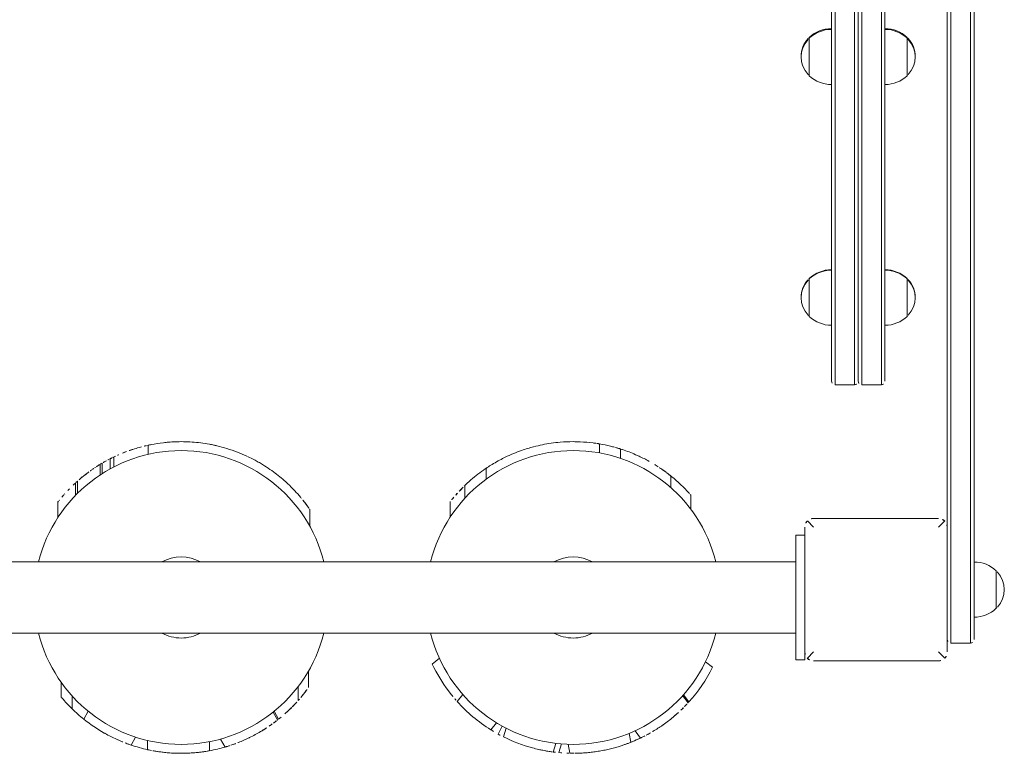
# Model space of a CAD drawing. Header units: metres. Extents: x 5484066 to 5586315, y 5680530 to 5718493.
# Tile 101 of 110: x 5516297.145 to 5516297.698, y 5683362.087 to 5683362.499. Entities that reach past the tile are written whole.
import ezdxf

# ---------------------------------------------------------------- set-up
doc = ezdxf.new("R2010")
doc.units = ezdxf.units.M
doc.layers.add('01-SIM Weglinie-PZT-PTW_06-10-2025$0$A-Plac-Zabaw', color=81, linetype='Continuous')
doc.layers.add('_xref', color=7, linetype='Continuous')

# ---------------------------------------------------------------- blocks, each defined once
blk = doc.blocks.new('01-SIM Weglinie-PZT-PTW_06-10-2025$0$A$C7b74bb24')
at = {"color": 0, "linetype": 'Continuous', "lineweight": 0}
for p, q in [((295211.161, -1570.693), (295211.161, -1639.693)), ((295215.161, -1570.693), (295215.161, -1639.693)), ((295217.636, -1598.273), (295218.502, -1598.273)), ((295217.641, -1598.276), (295218.506, -1598.276)), ((295207.585, -1598.461), (295208.408, -1598.461)), ((295207.586, -1598.46), (295208.409, -1598.46)), ((295206.908, -1599.083), (295207.63, -1599.083)), ((295218.887, -1599.265), (295219.587, -1599.265)), ((295219, -1599.376), (295219.687, -1599.376)), ((295206.325, -1599.742), (295206.772, -1599.985)), ((295220.041, -1600.652), (295220.633, -1600.652)), ((295220.12, -1600.772), (295220.706, -1600.772)), ((295220.379, -1601.21), (295220.946, -1601.21)), ((295220.496, -1601.428), (295221.054, -1601.428)), ((295204.874, -1602.394), (295205.32, -1602.637)), ((295204.617, -1603.317), (295205.13, -1603.317)), ((295221.198, -1603.342), (295221.711, -1603.342)), ((295204.557, -1606.797), (295205.066, -1606.797)), ((295204.764, -1607.666), (295205.213, -1607.415)), ((295206.282, -1610.612), (295206.724, -1610.365)), ((295206.326, -1610.668), (295206.769, -1610.42)), ((295207.383, -1611.775), (295208.173, -1611.775)), ((295208.102, -1612.343), (295209.026, -1612.343)), ((295217.171, -1612.414), (295218.119, -1612.414)), ((295209.423, -1619.292), (295209.752, -1619.691)), ((295217.659, -1620.288), (295218.521, -1620.288)), ((295207.318, -1620.691), (295207.71, -1621.011)), ((295218.73, -1621.118), (295219.447, -1621.118)), ((295205.735, -1622.576), (295206.126, -1622.894)), ((295219.81, -1622.321), (295220.421, -1622.321)), ((295205.334, -1623.292), (295205.819, -1623.442)), ((295205.49, -1622.995), (295205.937, -1623.22)), ((295204.448, -1626.403), (295204.937, -1626.554)), ((295204.483, -1626.083), (295204.968, -1626.233)), ((295204.413, -1627.016), (295204.916, -1626.922)), ((295221.277, -1628.683), (295221.785, -1628.683)), ((295220.974, -1629.854), (295221.5, -1629.854)), ((295205.031, -1630.44), (295205.533, -1630.347)), ((295205.27, -1630.986), (295205.678, -1630.679)), ((295219.324, -1632.688), (295219.979, -1632.688)), ((295207.242, -1633.648), (295207.649, -1633.342)), ((295207.295, -1633.696), (295207.702, -1633.39)), ((295218.119, -1633.798), (295218.912, -1633.798)), ((295209.24, -1635.026), (295209.542, -1634.618)), ((295209.661, -1640.193), (295209.661, -1639.693)), ((295210.261, -1639.693), (295209.661, -1639.693)), ((295210.261, -1639.693), (295216.061, -1639.693)), ((295216.661, -1639.693), (295216.061, -1639.693)), ((295216.661, -1640.193), (295216.661, -1639.693)), ((295209.661, -1640.193), (295210.102, -1640.193)), ((295209.749, -1640.34), (295210.102, -1640.693)), ((295217.102, -1640.193), (295210.102, -1640.193)), ((295217.102, -1640.693), (295217.456, -1640.34)), ((295209.602, -1640.693), (295209.602, -1647.693)), ((295217.602, -1647.693), (295217.602, -1640.693)), ((295231.046, -1640.443), (295228.946, -1640.443)), ((295231.065, -1640.443), (295231.046, -1640.443)), ((295244.562, -1640.443), (295242.462, -1640.443)), ((295244.609, -1640.443), (295244.562, -1640.443)), ((295225.104, -1641.893), (295225.104, -1641.893)), ((295225.104, -1641.893), (295252.771, -1641.893)), ((295225.104, -1641.893), (295225.104, -1641.893)), ((295225.104, -1641.893), (295252.771, -1641.893)), ((295225.104, -1641.893), (295225.104, -1642.993)), ((295225.304, -1641.693), (295225.304, -1641.693)), ((295252.773, -1641.693), (295225.304, -1641.693)), ((295252.771, -1642.993), (295225.104, -1642.993)), ((295225.104, -1642.993), (295225.104, -1642.993)), ((295252.771, -1642.993), (295225.104, -1642.993)), ((295225.104, -1642.993), (295225.104, -1642.993)), ((295225.304, -1643.193), (295225.302, -1643.193)), ((295225.304, -1643.193), (295252.773, -1643.193)), ((295225.102, -1643.393), (295281.102, -1643.393)), ((295225.102, -1643.393), (295281.102, -1643.393)), ((295225.102, -1644.493), (295225.102, -1643.393)), ((295281.102, -1644.493), (295225.102, -1644.493)), ((295281.102, -1644.493), (295225.102, -1644.493)), ((295225.302, -1644.693), (295280.902, -1644.693)), ((295228.946, -1645.943), (295230.965, -1645.943)), ((295230.965, -1645.943), (295231.046, -1645.943)), ((295231.046, -1645.943), (295231.065, -1645.943)), ((295242.462, -1645.943), (295244.482, -1645.943)), ((295244.482, -1645.943), (295244.562, -1645.943)), ((295244.562, -1645.943), (295244.609, -1645.943)), ((295210.102, -1647.693), (295209.749, -1648.047)), ((295217.102, -1647.693), (295217.456, -1648.047)), ((295210.102, -1648.193), (295217.102, -1648.193)), ((295213.602, -1648.393), (295210.602, -1648.393)), ((295210.602, -1648.393), (295210.602, -1649.493)), ((295213.602, -1648.393), (295210.602, -1648.393)), ((295213.602, -1648.393), (295232.78, -1648.393)), ((295213.602, -1648.393), (295232.78, -1648.393)), ((295232.78, -1648.193), (295217.102, -1648.193)), ((295234.751, -1648.193), (295232.78, -1648.193)), ((295232.78, -1648.393), (295234.627, -1648.393)), ((295232.78, -1648.393), (295234.627, -1648.393)), ((295271.577, -1648.393), (295234.627, -1648.393)), ((295271.577, -1648.393), (295234.627, -1648.393)), ((295234.751, -1648.193), (295271.454, -1648.193)), ((295210.602, -1649.493), (295213.602, -1649.493)), ((295210.602, -1649.493), (295213.602, -1649.493)), ((295213.602, -1649.693), (295210.802, -1649.693)), ((295232.78, -1649.493), (295213.602, -1649.493)), ((295232.78, -1649.493), (295213.602, -1649.493)), ((295213.602, -1649.693), (295232.78, -1649.693)), ((295234.627, -1649.493), (295232.78, -1649.493)), ((295234.627, -1649.493), (295232.78, -1649.493)), ((295232.78, -1649.693), (295234.751, -1649.693)), ((295234.627, -1649.493), (295271.577, -1649.493)), ((295234.627, -1649.493), (295271.577, -1649.493)), ((295271.454, -1649.693), (295234.751, -1649.693)), ((295213.602, -1650.943), (295212.552, -1650.943)), ((295214.652, -1650.943), (295213.602, -1650.943))]:
    blk.add_line(p, q, dxfattribs=at)
for centre, radius, start, end in [((295213.161, -1605.204), 8.25, 104.0297, 255.9703), ((295213.161, -1605.204), 8.25, 284.0297, 75.9703), ((295213.161, -1605.204), 8.75, 52.35, 52.3685), ((295213.161, -1605.204), 8.75, 130.1141, 135.6074), ((295213.161, -1605.204), 8.75, 42.747, 45.7587), ((295213.161, -1605.204), 8.75, 135.6074, 141.3722), ((295213.161, -1605.204), 8.75, 41.7654, 41.7739), ((295213.161, -1605.204), 8.75, 141.3722, 150.4335), ((295213.161, -1605.204), 8.75, 35.4096, 36.2724), ((295213.161, -1605.204), 8.75, 33.5014, 34.1463), ((295213.161, -1605.204), 8.75, 31.3495, 31.3924), ((295213.161, -1605.204), 8.75, 30.4286, 30.4903), ((295213.161, -1605.204), 8.75, 27.1611, 27.6608), ((295213.161, -1605.204), 8.75, 25.5624, 25.6602), ((295213.161, -1605.204), 8.75, 161.2694, 167.5488), ((295213.161, -1605.204), 8.75, 12.2839, 12.9474), ((295213.161, -1605.204), 2.275, 151.5365, 180), ((295213.161, -1605.204), 2.275, 331.5365, 28.4635), ((295213.161, -1605.204), 2.275, 180, 208.4635), ((295213.161, -1605.204), 8.75, 190.4903, 196.3394), ((295213.161, -1605.204), 8.75, 218.0042, 218.1745), ((295213.161, -1605.204), 8.75, 218.1745, 218.6409), ((295213.161, -1627.204), 8.25, 104.0297, 255.9703), ((295213.161, -1627.204), 8.75, 115.2878, 126.8323), ((295213.161, -1627.204), 8.25, 284.0297, 75.9703), ((295213.161, -1627.204), 8.75, 131.8972, 148.067), ((295213.161, -1627.204), 8.75, 148.067, 151.248), ((295213.161, -1627.204), 8.75, 153.4396, 164.8812), ((295213.161, -1627.204), 8.75, 151.248, 153.4396), ((295213.161, -1627.204), 8.75, 174.7466, 177.6921), ((295213.161, -1627.204), 8.75, 172.6368, 174.7466), ((295213.161, -1627.204), 2.275, 151.5365, 180), ((295213.161, -1627.204), 2.275, 331.5365, 28.4635), ((295213.161, -1627.204), 2.275, 180, 208.4635), ((295213.161, -1627.204), 8.75, 201.705, 201.87), ((295213.161, -1627.204), 8.75, 227.2589, 227.43), ((295213.161, -1627.204), 8.75, 227.43, 227.8986), ((295213.161, -1627.204), 8.75, 227.8986, 243.3782), ((295210.102, -1640.693), 0.5, 135, 180), ((295210.102, -1640.693), 0.5, 90, 135), ((295217.102, -1640.693), 0.5, 45, 90), ((295217.102, -1640.693), 0.5, 0, 45), ((295229.146, -1640.527), 0.2, 132.8436, 155.3279), ((295229.996, -1641.443), 1.45, 47.1564, 132.8436), ((295230.015, -1641.443), 1.45, 47.1564, 90.3832), ((295230.846, -1640.527), 0.2, 24.6721, 47.1564), ((295230.865, -1640.527), 0.2, 24.6721, 47.1564), ((295242.662, -1640.527), 0.2, 132.8436, 155.3279), ((295243.512, -1641.443), 1.45, 47.1564, 132.8436), ((295243.559, -1641.443), 1.45, 47.1564, 90.9251), ((295244.362, -1640.527), 0.2, 24.6721, 47.1564), ((295244.409, -1640.527), 0.2, 24.6721, 47.1564), ((295230.258, -1641.693), 1.812, 136.3972, 180), ((295229.733, -1641.693), 1.812, 0, 43.6028), ((295229.753, -1641.693), 1.812, 0, 43.6028), ((295243.774, -1641.693), 1.812, 136.3972, 180), ((295243.249, -1641.693), 1.812, 0, 43.6028), ((295243.296, -1641.693), 1.812, 0, 43.6028), ((295225.304, -1641.893), 0.2, 90, 180), ((295225.302, -1643.393), 0.2, 90, 180), ((295225.304, -1642.993), 0.2, 180, 270), ((295225.302, -1644.493), 0.2, 180, 270), ((295230.258, -1644.693), 1.812, 180, 223.6028), ((295229.733, -1644.693), 1.812, 316.3972, 0), ((295229.753, -1644.693), 1.812, 316.3972, 0), ((295243.774, -1644.693), 1.812, 180, 223.6028), ((295243.249, -1644.693), 1.812, 316.3972, 0), ((295243.296, -1644.693), 1.812, 316.3972, 0), ((295229.146, -1645.86), 0.2, 204.6721, 227.1564), ((295230.846, -1645.86), 0.2, 312.8436, 335.3279), ((295230.865, -1645.86), 0.2, 312.8436, 335.3279), ((295242.662, -1645.86), 0.2, 204.6721, 227.1564), ((295244.362, -1645.86), 0.2, 312.8436, 335.3279), ((295244.409, -1645.86), 0.2, 312.8436, 335.3279), ((295229.996, -1644.943), 1.45, 227.1564, 312.8436), ((295230.015, -1644.943), 1.45, 269.6168, 312.8436), ((295243.512, -1644.943), 1.45, 227.1564, 312.8436), ((295243.559, -1644.943), 1.45, 269.0749, 312.8436), ((295210.102, -1647.693), 0.5, 180, 225), ((295210.102, -1647.693), 0.5, 225, 270), ((295217.102, -1647.693), 0.5, 270, 315), ((295217.102, -1647.693), 0.5, 315, 0), ((295210.802, -1648.393), 0.2, 90, 180), ((295210.802, -1649.493), 0.2, 180, 270), ((295213.865, -1649.693), 1.813, 180, 223.6028), ((295213.34, -1649.693), 1.813, 316.3972, 0), ((295212.752, -1650.86), 0.2, 204.6721, 227.1564), ((295213.602, -1649.943), 1.45, 227.1564, 312.8436), ((295214.452, -1650.86), 0.2, 312.8436, 335.3279)]:
    blk.add_arc(centre, radius, start, end, dxfattribs=at)
for points in [[(295218.503, -1598.274), (295218.503, -1598.274), (295218.502, -1598.273), (295218.502, -1598.273)], [(295218.635, -1598.378), (295218.612, -1598.359), (295218.589, -1598.341), (295218.566, -1598.323)], [(295218.9, -1598.599), (295218.813, -1598.524), (295218.725, -1598.45), (295218.635, -1598.378)], [(295207.586, -1598.46), (295207.586, -1598.46), (295207.586, -1598.46), (295207.585, -1598.461)], [(295219.266, -1598.935), (295219.174, -1598.846), (295219.08, -1598.758), (295218.985, -1598.674)], [(295219.686, -1599.375), (295219.686, -1599.374), (295219.682, -1599.37), (295219.675, -1599.362)], [(295219.818, -1599.526), (295219.776, -1599.476), (295219.734, -1599.429), (295219.698, -1599.388)], [(295220.911, -1601.142), (295220.889, -1601.101), (295220.865, -1601.054), (295220.838, -1601.006)], [(295221.032, -1601.383), (295221.031, -1601.38), (295221.023, -1601.363), (295221.007, -1601.331)], [(295221.048, -1601.415), (295221.039, -1601.396), (295221.034, -1601.385), (295221.032, -1601.383)], [(295204.764, -1607.666), (295204.764, -1607.666), (295204.766, -1607.672), (295204.77, -1607.685)], [(295221.063, -1608.961), (295221.076, -1608.934), (295221.089, -1608.907), (295221.101, -1608.88)], [(295206.326, -1610.668), (295206.431, -1610.798), (295206.534, -1610.92), (295206.628, -1611.025)], [(295207.379, -1611.772), (295207.382, -1611.774), (295207.383, -1611.775), (295207.383, -1611.775)], [(295219.447, -1621.118), (295219.416, -1621.085), (295219.384, -1621.053), (295219.353, -1621.022)], [(295221.417, -1624.306), (295221.308, -1623.994), (295221.18, -1623.688), (295221.036, -1623.39)], [(295221.785, -1628.683), (295221.785, -1628.683), (295221.785, -1628.68), (295221.786, -1628.675)], [(295221.18, -1630.704), (295221.287, -1630.46), (295221.381, -1630.213), (295221.463, -1629.968)], [(295205.27, -1630.986), (295205.27, -1630.986), (295205.273, -1630.992), (295205.279, -1631.004)], [(295220.5, -1631.969), (295220.607, -1631.804), (295220.709, -1631.635), (295220.805, -1631.462)]]:
    blk.add_open_spline(points, degree=3, dxfattribs=at)
for points, knots in [([(295218.566, -1598.323), (295218.565, -1598.322), (295218.564, -1598.322), (295218.549, -1598.31), (295218.535, -1598.299), (295218.517, -1598.285), (295218.51, -1598.28), (295218.506, -1598.276)], [0.56483979, 0.56483979, 0.56483979, 0.56483979, 0.56789892, 0.56789892, 0.62205303, 0.62205303, 0.65291744, 0.65291744, 0.65291744, 0.65291744]), ([(295207.585, -1598.461), (295207.585, -1598.461), (295207.584, -1598.461), (295207.581, -1598.464), (295207.579, -1598.466), (295207.57, -1598.473), (295207.562, -1598.48), (295207.544, -1598.495), (295207.534, -1598.503), (295207.523, -1598.512)], [0, 0, 0, 0, 0.0208986, 0.0208986, 0.0417971, 0.0417971, 0.0835943, 0.0835943, 0.1273627, 0.1273627, 0.1273627, 0.1273627]), ([(295218.923, -1598.619), (295218.92, -1598.616), (295218.916, -1598.613), (295218.908, -1598.606), (295218.904, -1598.602), (295218.9, -1598.599)], [0.26002555, 0.26002555, 0.26002555, 0.26002555, 0.27422868, 0.27422868, 0.29008122, 0.29008122, 0.29008122, 0.29008122]), ([(295218.985, -1598.674), (295218.984, -1598.673), (295218.984, -1598.673), (295218.963, -1598.654), (295218.942, -1598.636), (295218.923, -1598.619)], [2.29041503, 2.29041503, 2.29041503, 2.29041503, 2.29268764, 2.29268764, 2.37231457, 2.37231457, 2.37231457, 2.37231457]), ([(295219.675, -1599.362), (295219.672, -1599.359), (295219.669, -1599.355), (295219.654, -1599.339), (295219.64, -1599.323), (295219.613, -1599.294), (295219.6, -1599.28), (295219.587, -1599.265)], [0.9133859, 0.9133859, 0.9133859, 0.9133859, 0.9559239, 0.9559239, 1.0446449, 1.0446449, 1.1106487, 1.1106487, 1.1106487, 1.1106487]), ([(295219.698, -1599.388), (295219.697, -1599.387), (295219.696, -1599.386), (295219.693, -1599.382), (295219.691, -1599.38), (295219.688, -1599.377), (295219.688, -1599.376), (295219.687, -1599.376)], [0.23055464, 0.23055464, 0.23055464, 0.23055464, 0.23515494, 0.23515494, 0.24901119, 0.24901119, 0.25707778, 0.25707778, 0.25707778, 0.25707778]), ([(295220.215, -1600.027), (295220.091, -1599.858), (295219.961, -1599.693), (295219.824, -1599.533), (295219.821, -1599.53), (295219.818, -1599.526)], [18.6207645, 18.6207645, 18.6207645, 18.6207645, 19.235064, 19.235064, 19.2485789, 19.2485789, 19.2485789, 19.2485789]), ([(295220.356, -1600.225), (295220.34, -1600.201), (295220.322, -1600.176), (295220.3, -1600.145), (295220.296, -1600.14), (295220.292, -1600.134)], [2.5483729, 2.5483729, 2.5483729, 2.5483729, 2.640337, 2.640337, 2.6604787, 2.6604787, 2.6604787, 2.6604787]), ([(295220.378, -1600.257), (295220.376, -1600.253), (295220.373, -1600.249), (295220.366, -1600.239), (295220.361, -1600.232), (295220.356, -1600.225)], [0.31287549, 0.31287549, 0.31287549, 0.31287549, 0.33516592, 0.33516592, 0.36179266, 0.36179266, 0.36179266, 0.36179266]), ([(295220.402, -1600.293), (295220.4, -1600.289), (295220.397, -1600.285), (295220.389, -1600.273), (295220.384, -1600.265), (295220.378, -1600.257)], [2.03638449, 2.03638449, 2.03638449, 2.03638449, 2.07198871, 2.07198871, 2.12728433, 2.12728433, 2.12728433, 2.12728433]), ([(295220.469, -1600.392), (295220.465, -1600.386), (295220.462, -1600.381), (295220.459, -1600.376), (295220.458, -1600.375), (295220.457, -1600.374)], [0.73542961, 0.73542961, 0.73542961, 0.73542961, 0.76565335, 0.76565335, 0.77403097, 0.77403097, 0.77403097, 0.77403097]), ([(295220.582, -1600.568), (295220.551, -1600.519), (295220.522, -1600.473), (295220.487, -1600.42), (295220.478, -1600.406), (295220.469, -1600.392)], [2.9656588, 2.9656588, 2.9656588, 2.9656588, 3.1490865, 3.1490865, 3.2204961, 3.2204961, 3.2204961, 3.2204961]), ([(295220.622, -1600.633), (295220.62, -1600.629), (295220.618, -1600.626), (295220.607, -1600.609), (295220.598, -1600.593), (295220.586, -1600.575), (295220.584, -1600.572), (295220.582, -1600.568)], [0.54082142, 0.54082142, 0.54082142, 0.54082142, 0.55215823, 0.55215823, 0.60244681, 0.60244681, 0.6151795, 0.6151795, 0.6151795, 0.6151795]), ([(295220.63, -1600.646), (295220.629, -1600.644), (295220.628, -1600.642), (295220.625, -1600.638), (295220.623, -1600.635), (295220.622, -1600.633)], [0.10276894, 0.10276894, 0.10276894, 0.10276894, 0.11022504, 0.11022504, 0.11871742, 0.11871742, 0.11871742, 0.11871742]), ([(295205.55, -1600.886), (295205.541, -1600.903), (295205.531, -1600.92), (295205.465, -1601.038), (295205.408, -1601.145), (295205.3, -1601.359), (295205.249, -1601.466), (295205.201, -1601.571), (295205.2, -1601.572), (295205.2, -1601.573)], [2.7476856, 2.7476856, 2.7476856, 2.7476856, 2.8048588, 2.8048588, 3.1549777, 3.1549777, 3.5050967, 3.5050967, 3.5084024, 3.5084024, 3.5084024, 3.5084024]), ([(295220.673, -1600.718), (295220.669, -1600.711), (295220.665, -1600.704), (295220.649, -1600.678), (295220.64, -1600.662), (295220.633, -1600.652)], [4.9223523, 4.9223523, 4.9223523, 4.9223523, 4.9687466, 4.9687466, 5.1276407, 5.1276407, 5.1276407, 5.1276407]), ([(295220.701, -1600.764), (295220.698, -1600.759), (295220.691, -1600.747), (295220.678, -1600.726), (295220.676, -1600.722), (295220.673, -1600.718)], [1.790393, 1.790393, 1.790393, 1.790393, 1.9234152, 1.9234152, 1.9540835, 1.9540835, 1.9540835, 1.9540835]), ([(295220.838, -1601.006), (295220.806, -1600.947), (295220.775, -1600.892), (295220.734, -1600.82), (295220.718, -1600.794), (295220.706, -1600.772)], [2.5725683, 2.5725683, 2.5725683, 2.5725683, 2.7773325, 2.7773325, 2.9095891, 2.9095891, 2.9095891, 2.9095891]), ([(295205.2, -1601.573), (295205.146, -1601.691), (295205.1, -1601.798), (295205.039, -1601.947), (295205.017, -1602.003), (295204.998, -1602.052)], [2.5469927, 2.5469927, 2.5469927, 2.5469927, 2.9537736, 2.9537736, 3.2280627, 3.2280627, 3.2280627, 3.2280627]), ([(295220.959, -1601.234), (295220.958, -1601.234), (295220.958, -1601.233), (295220.955, -1601.227), (295220.952, -1601.222), (295220.949, -1601.215), (295220.947, -1601.212), (295220.946, -1601.21)], [0.21482781, 0.21482781, 0.21482781, 0.21482781, 0.21737459, 0.21737459, 0.23508406, 0.23508406, 0.2504586, 0.2504586, 0.2504586, 0.2504586]), ([(295220.98, -1601.276), (295220.978, -1601.274), (295220.977, -1601.271), (295220.973, -1601.262), (295220.969, -1601.256), (295220.964, -1601.245), (295220.961, -1601.239), (295220.959, -1601.234)], [0.19490813, 0.19490813, 0.19490813, 0.19490813, 0.2045288, 0.2045288, 0.22438578, 0.22438578, 0.24139898, 0.24139898, 0.24139898, 0.24139898]), ([(295221.007, -1601.331), (295221.007, -1601.33), (295221.006, -1601.33), (295221.002, -1601.321), (295220.997, -1601.31), (295220.987, -1601.291), (295220.984, -1601.284), (295220.98, -1601.276)], [0.52449965, 0.52449965, 0.52449965, 0.52449965, 0.52916342, 0.52916342, 0.58607029, 0.58607029, 0.61496926, 0.61496926, 0.61496926, 0.61496926]), ([(295221.091, -1601.506), (295221.088, -1601.499), (295221.085, -1601.492), (295221.073, -1601.466), (295221.063, -1601.447), (295221.054, -1601.428)], [0.62232826, 0.62232826, 0.62232826, 0.62232826, 0.647048, 0.647048, 0.70789165, 0.70789165, 0.70789165, 0.70789165]), ([(295221.18, -1601.702), (295221.176, -1601.695), (295221.173, -1601.687), (295221.147, -1601.628), (295221.121, -1601.57), (295221.091, -1601.506)], [3.5887429, 3.5887429, 3.5887429, 3.5887429, 3.6245209, 3.6245209, 3.8540766, 3.8540766, 3.8540766, 3.8540766]), ([(295221.354, -1602.132), (295221.341, -1602.098), (295221.328, -1602.064), (295221.271, -1601.917), (295221.226, -1601.808), (295221.18, -1601.702)], [1.5724809, 1.5724809, 1.5724809, 1.5724809, 1.7084606, 1.7084606, 2.1655026, 2.1655026, 2.1655026, 2.1655026]), ([(295204.998, -1602.052), (295204.981, -1602.097), (295204.965, -1602.139), (295204.925, -1602.248), (295204.905, -1602.304), (295204.88, -1602.377), (295204.874, -1602.394), (295204.874, -1602.394)], [7.745387, 7.745387, 7.745387, 7.745387, 8.031904, 8.031904, 8.597637, 8.597637, 9.16337, 9.16337, 9.16337, 9.16337]), ([(295221.454, -1602.414), (295221.45, -1602.402), (295221.446, -1602.39), (295221.411, -1602.286), (295221.38, -1602.201), (295221.354, -1602.132)], [3.9861114, 3.9861114, 3.9861114, 3.9861114, 4.023429, 4.023429, 4.3187483, 4.3187483, 4.3187483, 4.3187483]), ([(295221.623, -1602.977), (295221.612, -1602.935), (295221.6, -1602.891), (295221.556, -1602.734), (295221.519, -1602.612), (295221.47, -1602.462), (295221.462, -1602.438), (295221.454, -1602.414)], [8.1562325, 8.1562325, 8.1562325, 8.1562325, 8.3152246, 8.3152246, 8.7162133, 8.7162133, 8.7934357, 8.7934357, 8.7934357, 8.7934357]), ([(295204.617, -1603.317), (295204.617, -1603.317), (295204.613, -1603.334), (295204.598, -1603.405), (295204.586, -1603.46), (295204.568, -1603.555), (295204.563, -1603.581), (295204.557, -1603.609)], [0, 0, 0, 0, 0.52751, 0.52751, 1.055021, 1.055021, 1.233709, 1.233709, 1.233709, 1.233709]), ([(295221.688, -1603.244), (295221.687, -1603.237), (295221.685, -1603.23), (295221.664, -1603.138), (295221.643, -1603.056), (295221.623, -1602.977)], [19.8579813, 19.8579813, 19.8579813, 19.8579813, 19.8819234, 19.8819234, 20.180987, 20.180987, 20.180987, 20.180987]), ([(295221.882, -1604.493), (295221.874, -1604.399), (295221.865, -1604.304), (295221.827, -1603.974), (295221.791, -1603.74), (295221.735, -1603.458), (295221.723, -1603.4), (295221.711, -1603.342)], [15.854034, 15.854034, 15.854034, 15.854034, 16.134329, 16.134329, 16.822547, 16.822547, 16.997935, 16.997935, 16.997935, 16.997935]), ([(295204.557, -1603.609), (295204.553, -1603.632), (295204.549, -1603.656), (295204.534, -1603.742), (295204.522, -1603.81), (295204.5, -1603.957), (295204.488, -1604.04), (295204.466, -1604.22), (295204.455, -1604.318), (295204.437, -1604.522), (295204.429, -1604.628), (295204.418, -1604.842), (295204.414, -1604.95), (295204.41, -1605.158), (295204.41, -1605.265), (295204.415, -1605.479), (295204.419, -1605.586), (295204.43, -1605.789), (295204.437, -1605.887), (295204.453, -1606.067), (295204.462, -1606.15), (295204.479, -1606.297), (295204.488, -1606.366), (295204.501, -1606.455), (295204.505, -1606.481), (295204.508, -1606.505)], [0.806998, 0.806998, 0.806998, 0.806998, 0.937426, 0.937426, 1.249902, 1.249902, 1.562767, 1.562767, 1.875632, 1.875632, 2.188497, 2.188497, 2.501362, 2.501362, 2.81343, 2.81343, 3.125498, 3.125498, 3.437567, 3.437567, 3.749635, 3.749635, 4.062018, 4.062018, 4.205915, 4.205915, 4.205915, 4.205915]), ([(295221.718, -1607.031), (295221.735, -1606.95), (295221.752, -1606.868), (295221.826, -1606.462), (295221.867, -1606.133), (295221.911, -1605.5), (295221.917, -1605.178), (295221.899, -1604.737), (295221.892, -1604.615), (295221.882, -1604.493)], [21.747912, 21.747912, 21.747912, 21.747912, 21.993002, 21.993002, 22.961452, 22.961452, 23.897325, 23.897325, 24.258504, 24.258504, 24.258504, 24.258504]), ([(295204.508, -1606.505), (295204.512, -1606.533), (295204.516, -1606.558), (295204.532, -1606.654), (295204.541, -1606.709), (295204.554, -1606.78), (295204.557, -1606.797), (295204.557, -1606.797)], [7.320866, 7.320866, 7.320866, 7.320866, 7.496598, 7.496598, 8.027114, 8.027114, 8.55763, 8.55763, 8.55763, 8.55763]), ([(295221.101, -1608.88), (295221.178, -1608.715), (295221.251, -1608.544), (295221.396, -1608.17), (295221.466, -1607.968), (295221.582, -1607.588), (295221.634, -1607.398), (295221.692, -1607.149), (295221.705, -1607.09), (295221.718, -1607.031)], [12.914207, 12.914207, 12.914207, 12.914207, 13.459984, 13.459984, 14.082861, 14.082861, 14.652213, 14.652213, 14.82934, 14.82934, 14.82934, 14.82934]), ([(295204.77, -1607.685), (295204.773, -1607.694), (295204.776, -1607.705), (295204.792, -1607.759), (295204.81, -1607.819), (295204.845, -1607.926), (295204.855, -1607.957), (295204.866, -1607.99)], [0.385383, 0.385383, 0.385383, 0.385383, 0.595602, 0.595602, 1.191204, 1.191204, 1.409749, 1.409749, 1.409749, 1.409749]), ([(295204.866, -1607.99), (295204.887, -1608.052), (295204.916, -1608.134), (295204.967, -1608.274), (295204.988, -1608.329), (295205.011, -1608.388)], [0.5945385, 0.5945385, 0.5945385, 0.5945385, 1.0002533, 1.0002533, 1.2225711, 1.2225711, 1.2225711, 1.2225711]), ([(295205.011, -1608.388), (295205.015, -1608.399), (295205.019, -1608.409), (295205.06, -1608.513), (295205.102, -1608.614), (295205.188, -1608.81), (295205.231, -1608.905), (295205.277, -1609)], [1.6845009, 1.6845009, 1.6845009, 1.6845009, 1.7246414, 1.7246414, 2.0699164, 2.0699164, 2.3793217, 2.3793217, 2.3793217, 2.3793217]), ([(295205.277, -1609), (295205.283, -1609.012), (295205.288, -1609.023), (295205.348, -1609.146), (295205.405, -1609.256), (295205.514, -1609.459), (295205.571, -1609.559), (295205.629, -1609.658)], [2.4777569, 2.4777569, 2.4777569, 2.4777569, 2.515065, 2.515065, 2.8745905, 2.8745905, 3.2086763, 3.2086763, 3.2086763, 3.2086763]), ([(295220.767, -1609.53), (295220.811, -1609.453), (295220.856, -1609.37), (295220.956, -1609.181), (295221.011, -1609.072), (295221.063, -1608.961)], [6.5287638, 6.5287638, 6.5287638, 6.5287638, 6.8196473, 6.8196473, 7.1742337, 7.1742337, 7.1742337, 7.1742337]), ([(295205.629, -1609.658), (295205.633, -1609.664), (295205.637, -1609.67), (295205.695, -1609.768), (295205.751, -1609.858), (295205.851, -1610.015), (295205.897, -1610.083), (295205.94, -1610.146)], [2.7804261, 2.7804261, 2.7804261, 2.7804261, 2.8016567, 2.8016567, 3.1126569, 3.1126569, 3.3711293, 3.3711293, 3.3711293, 3.3711293]), ([(295219.442, -1611.296), (295219.493, -1611.244), (295219.544, -1611.189), (295219.78, -1610.933), (295219.968, -1610.71), (295220.329, -1610.231), (295220.517, -1609.955), (295220.72, -1609.612), (295220.743, -1609.571), (295220.767, -1609.53)], [21.191445, 21.191445, 21.191445, 21.191445, 21.519018, 21.519018, 22.670974, 22.670974, 23.845645, 23.845645, 24.001046, 24.001046, 24.001046, 24.001046]), ([(295205.94, -1610.146), (295205.978, -1610.202), (295206.014, -1610.252), (295206.069, -1610.329), (295206.091, -1610.36), (295206.112, -1610.388)], [2.0940979, 2.0940979, 2.0940979, 2.0940979, 2.3207816, 2.3207816, 2.4932396, 2.4932396, 2.4932396, 2.4932396]), ([(295206.112, -1610.388), (295206.116, -1610.394), (295206.12, -1610.399), (295206.16, -1610.453), (295206.192, -1610.495), (295206.238, -1610.555), (295206.254, -1610.576), (295206.266, -1610.592)], [4.0173983, 4.0173983, 4.0173983, 4.0173983, 4.0500805, 4.0500805, 4.3614398, 4.3614398, 4.5986061, 4.5986061, 4.5986061, 4.5986061]), ([(295206.628, -1611.025), (295206.66, -1611.061), (295206.691, -1611.096), (295206.821, -1611.237), (295206.92, -1611.337), (295207.001, -1611.418), (295207.011, -1611.429), (295207.021, -1611.438)], [3.703585, 3.703585, 3.703585, 3.703585, 3.8738194, 3.8738194, 4.4447248, 4.4447248, 4.5361279, 4.5361279, 4.5361279, 4.5361279]), ([(295207.021, -1611.438), (295207.111, -1611.527), (295207.189, -1611.6), (295207.308, -1611.709), (295207.352, -1611.748), (295207.379, -1611.772)], [20.635113, 20.635113, 20.635113, 20.635113, 21.483155, 21.483155, 22.274785, 22.274785, 22.274785, 22.274785]), ([(295218.735, -1611.949), (295218.753, -1611.934), (295218.77, -1611.919), (295218.913, -1611.799), (295219.036, -1611.69), (295219.258, -1611.482), (295219.357, -1611.383), (295219.441, -1611.297), (295219.441, -1611.296), (295219.442, -1611.296)], [13.814203, 13.814203, 13.814203, 13.814203, 13.888478, 13.888478, 14.434153, 14.434153, 14.979828, 14.979828, 14.982203, 14.982203, 14.982203, 14.982203]), ([(295207.383, -1611.775), (295207.392, -1611.783), (295207.404, -1611.794), (295207.45, -1611.833), (295207.493, -1611.87), (295207.547, -1611.915)], [1.4476175, 1.4476175, 1.4476175, 1.4476175, 1.6440454, 1.6440454, 2.0817379, 2.0817379, 2.0817379, 2.0817379]), ([(295207.547, -1611.915), (295207.657, -1612.008), (295207.798, -1612.121), (295208.008, -1612.276), (295208.054, -1612.309), (295208.102, -1612.343)], [1.049334, 1.049334, 1.049334, 1.049334, 1.953932, 1.953932, 2.191925, 2.191925, 2.191925, 2.191925]), ([(295218.18, -1612.371), (295218.318, -1612.275), (295218.46, -1612.169), (295218.648, -1612.02), (295218.691, -1611.985), (295218.735, -1611.949)], [12.8277348, 12.8277348, 12.8277348, 12.8277348, 13.4049292, 13.4049292, 13.5803952, 13.5803952, 13.5803952, 13.5803952]), ([(295218.119, -1612.414), (295218.119, -1612.414), (295218.119, -1612.414), (295218.12, -1612.413), (295218.121, -1612.412), (295218.122, -1612.412)], [0.15812384, 0.15812384, 0.15812384, 0.15812384, 0.16512887, 0.16512887, 0.171715, 0.171715, 0.171715, 0.171715]), ([(295218.122, -1612.412), (295218.122, -1612.412), (295218.122, -1612.411), (295218.136, -1612.402), (295218.159, -1612.386), (295218.18, -1612.371)], [0.83901988, 0.83901988, 0.83901988, 0.83901988, 0.8399494, 0.8399494, 0.93054858, 0.93054858, 0.93054858, 0.93054858]), ([(295207.916, -1620.201), (295207.822, -1620.271), (295207.727, -1620.345), (295207.577, -1620.467), (295207.52, -1620.515), (295207.465, -1620.562)], [2.8318823, 2.8318823, 2.8318823, 2.8318823, 3.181712, 3.181712, 3.3986109, 3.3986109, 3.3986109, 3.3986109]), ([(295218.542, -1620.305), (295218.542, -1620.304), (295218.542, -1620.304), (295218.528, -1620.293), (295218.521, -1620.288), (295218.521, -1620.288)], [-0.1727737, -0.1727737, -0.1727737, -0.1727737, -0.1684066, -0.1684066, 0, 0, 0, 0]), ([(295218.79, -1620.505), (295218.76, -1620.48), (295218.733, -1620.457), (295218.638, -1620.38), (295218.581, -1620.335), (295218.542, -1620.305)], [15.1819921, 15.1819921, 15.1819921, 15.1819921, 15.3626099, 15.3626099, 15.838389, 15.838389, 15.838389, 15.838389]), ([(295219.02, -1620.705), (295219.01, -1620.697), (295219.001, -1620.688), (295218.919, -1620.615), (295218.848, -1620.554), (295218.79, -1620.505)], [7.4842867, 7.4842867, 7.4842867, 7.4842867, 7.5330857, 7.5330857, 7.8946116, 7.8946116, 7.8946116, 7.8946116]), ([(295207.465, -1620.562), (295207.462, -1620.565), (295207.459, -1620.567), (295207.406, -1620.612), (295207.359, -1620.654), (295207.318, -1620.691)], [1.55233, 1.55233, 1.55233, 1.55233, 1.5632245, 1.5632245, 1.7657003, 1.7657003, 1.7657003, 1.7657003]), ([(295219.353, -1621.022), (295219.343, -1621.012), (295219.333, -1621.002), (295219.271, -1620.941), (295219.214, -1620.885), (295219.109, -1620.787), (295219.061, -1620.742), (295219.02, -1620.705)], [2.1108371, 2.1108371, 2.1108371, 2.1108371, 2.1517847, 2.1517847, 2.3720192, 2.3720192, 2.573269, 2.573269, 2.573269, 2.573269]), ([(295219.699, -1621.389), (295219.694, -1621.383), (295219.688, -1621.377), (295219.654, -1621.338), (295219.622, -1621.303), (295219.561, -1621.237), (295219.532, -1621.206), (295219.492, -1621.164), (295219.476, -1621.147), (295219.453, -1621.124), (295219.447, -1621.118), (295219.447, -1621.118)], [-0.4779899, -0.4779899, -0.4779899, -0.4779899, -0.4537718, -0.4537718, -0.3215841, -0.3215841, -0.1893965, -0.1893965, -0.0946983, -0.0946983, 0, 0, 0, 0]), ([(295220.421, -1622.321), (295220.408, -1622.301), (295220.395, -1622.281), (295220.197, -1621.992), (295219.987, -1621.719), (295219.741, -1621.436), (295219.72, -1621.413), (295219.699, -1621.389)], [1.920052, 1.920052, 1.920052, 1.920052, 1.992855, 1.992855, 2.989283, 2.989283, 3.079177, 3.079177, 3.079177, 3.079177]), ([(295220.451, -1622.366), (295220.443, -1622.353), (295220.436, -1622.342), (295220.425, -1622.325), (295220.421, -1622.321), (295220.421, -1622.321)], [-0.1330494, -0.1330494, -0.1330494, -0.1330494, -0.0718652, -0.0718652, 0, 0, 0, 0]), ([(295221.036, -1623.39), (295220.984, -1623.282), (295220.93, -1623.176), (295220.746, -1622.833), (295220.614, -1622.615), (295220.485, -1622.416), (295220.468, -1622.391), (295220.451, -1622.366)], [9.512134, 9.512134, 9.512134, 9.512134, 9.860075, 9.860075, 10.684729, 10.684729, 10.808796, 10.808796, 10.808796, 10.808796]), ([(295221.823, -1625.965), (295221.776, -1625.637), (295221.71, -1625.308), (295221.564, -1624.755), (295221.495, -1624.529), (295221.417, -1624.306)], [2.810319, 2.810319, 2.810319, 2.810319, 3.797369, 3.797369, 4.486188, 4.486188, 4.486188, 4.486188]), ([(295204.714, -1624.922), (295204.683, -1625.035), (295204.654, -1625.153), (295204.611, -1625.343), (295204.595, -1625.415), (295204.581, -1625.486)], [2.8200807, 2.8200807, 2.8200807, 2.8200807, 3.172212, 3.172212, 3.3881259, 3.3881259, 3.3881259, 3.3881259]), ([(295204.581, -1625.486), (295204.581, -1625.49), (295204.58, -1625.493), (295204.559, -1625.598), (295204.543, -1625.69), (295204.527, -1625.784), (295204.524, -1625.803), (295204.521, -1625.822)], [1.5525783, 1.5525783, 1.5525783, 1.5525783, 1.5641312, 1.5641312, 1.8782444, 1.8782444, 1.9648524, 1.9648524, 1.9648524, 1.9648524]), ([(295204.521, -1625.822), (295204.51, -1625.888), (295204.502, -1625.944), (295204.487, -1626.051), (295204.483, -1626.083), (295204.483, -1626.083)], [2.9762841, 2.9762841, 2.9762841, 2.9762841, 3.2904959, 3.2904959, 3.7608874, 3.7608874, 3.7608874, 3.7608874]), ([(295221.911, -1627.204), (295221.911, -1626.959), (295221.901, -1626.716), (295221.866, -1626.303), (295221.847, -1626.133), (295221.823, -1625.965)], [2.949367, 2.949367, 2.949367, 2.949367, 3.659447, 3.659447, 4.164803, 4.164803, 4.164803, 4.164803]), ([(295204.413, -1627.016), (295204.413, -1627.016), (295204.412, -1627.033), (295204.411, -1627.105), (295204.411, -1627.161), (295204.411, -1627.258), (295204.411, -1627.284), (295204.412, -1627.313)], [0, 0, 0, 0, 0.527383, 0.527383, 1.054766, 1.054766, 1.233405, 1.233405, 1.233405, 1.233405]), ([(295204.418, -1626.852), (295204.417, -1626.886), (295204.415, -1626.919), (295204.414, -1626.974), (295204.413, -1626.995), (295204.413, -1627.016)], [3.1020488, 3.1020488, 3.1020488, 3.1020488, 3.2027192, 3.2027192, 3.2650968, 3.2650968, 3.2650968, 3.2650968]), ([(295204.412, -1627.313), (295204.412, -1627.336), (295204.412, -1627.36), (295204.414, -1627.447), (295204.416, -1627.517), (295204.423, -1627.665), (295204.427, -1627.748), (295204.441, -1627.929), (295204.449, -1628.027), (295204.471, -1628.23), (295204.484, -1628.336), (295204.514, -1628.548), (295204.531, -1628.654), (295204.568, -1628.859), (295204.589, -1628.964), (295204.635, -1629.173), (295204.659, -1629.277), (295204.71, -1629.475), (295204.736, -1629.569), (295204.787, -1629.743), (295204.812, -1629.823), (295204.857, -1629.964), (295204.879, -1630.03), (295204.909, -1630.114), (295204.918, -1630.139), (295204.926, -1630.163)], [0.806784, 0.806784, 0.806784, 0.806784, 0.937332, 0.937332, 1.249776, 1.249776, 1.562312, 1.562312, 1.874848, 1.874848, 2.187384, 2.187384, 2.49992, 2.49992, 2.812226, 2.812226, 3.124532, 3.124532, 3.436838, 3.436838, 3.749144, 3.749144, 4.061562, 4.061562, 4.205382, 4.205382, 4.205382, 4.205382]), ([(295221.812, -1628.515), (295221.822, -1628.451), (295221.831, -1628.385), (295221.869, -1628.089), (295221.891, -1627.842), (295221.908, -1627.459), (295221.911, -1627.332), (295221.911, -1627.204)], [16.748874, 16.748874, 16.748874, 16.748874, 16.983292, 16.983292, 17.774709, 17.774709, 18.157213, 18.157213, 18.157213, 18.157213]), ([(295221.597, -1629.528), (295221.619, -1629.448), (295221.639, -1629.369), (295221.708, -1629.089), (295221.75, -1628.886), (295221.785, -1628.683)], [5.5759896, 5.5759896, 5.5759896, 5.5759896, 5.8125082, 5.8125082, 6.4042678, 6.4042678, 6.4042678, 6.4042678]), ([(295221.786, -1628.675), (295221.786, -1628.674), (295221.787, -1628.673), (295221.788, -1628.667), (295221.789, -1628.661), (295221.791, -1628.649), (295221.792, -1628.644), (295221.793, -1628.638)], [0.27203776, 0.27203776, 0.27203776, 0.27203776, 0.28377659, 0.28377659, 0.31511091, 0.31511091, 0.3341214, 0.3341214, 0.3341214, 0.3341214]), ([(295221.793, -1628.638), (295221.793, -1628.633), (295221.794, -1628.628), (295221.797, -1628.609), (295221.8, -1628.595), (295221.804, -1628.567), (295221.806, -1628.552), (295221.81, -1628.53), (295221.811, -1628.522), (295221.812, -1628.515)], [0.4381787, 0.4381787, 0.4381787, 0.4381787, 0.4549459, 0.4549459, 0.4966463, 0.4966463, 0.5382814, 0.5382814, 0.5647226, 0.5647226, 0.5647226, 0.5647226]), ([(295221.463, -1629.968), (295221.472, -1629.94), (295221.481, -1629.912), (295221.494, -1629.873), (295221.497, -1629.863), (295221.5, -1629.854)], [4.1372801, 4.1372801, 4.1372801, 4.1372801, 4.2305781, 4.2305781, 4.2609387, 4.2609387, 4.2609387, 4.2609387]), ([(295221.5, -1629.854), (295221.5, -1629.854), (295221.501, -1629.85), (295221.506, -1629.836), (295221.509, -1629.826), (295221.516, -1629.801), (295221.521, -1629.786), (295221.53, -1629.759), (295221.533, -1629.748), (295221.536, -1629.738)], [0.4270379, 0.4270379, 0.4270379, 0.4270379, 0.4791623, 0.4791623, 0.5312867, 0.5312867, 0.5860391, 0.5860391, 0.6175927, 0.6175927, 0.6175927, 0.6175927]), ([(295221.536, -1629.738), (295221.551, -1629.688), (295221.565, -1629.639), (295221.585, -1629.57), (295221.591, -1629.549), (295221.597, -1629.528)], [4.0122211, 4.0122211, 4.0122211, 4.0122211, 4.1625598, 4.1625598, 4.2272442, 4.2272442, 4.2272442, 4.2272442]), ([(295204.926, -1630.163), (295204.936, -1630.189), (295204.945, -1630.213), (295204.978, -1630.304), (295204.998, -1630.356), (295205.025, -1630.424), (295205.031, -1630.44), (295205.031, -1630.44)], [7.312282, 7.312282, 7.312282, 7.312282, 7.488015, 7.488015, 8.018664, 8.018664, 8.549313, 8.549313, 8.549313, 8.549313]), ([(295205.041, -1630.463), (295205.053, -1630.495), (295205.066, -1630.526), (295205.13, -1630.68), (295205.186, -1630.806), (295205.253, -1630.949), (295205.261, -1630.967), (295205.27, -1630.986)], [3.0968266, 3.0968266, 3.0968266, 3.0968266, 3.1974369, 3.1974369, 3.5969629, 3.5969629, 3.6571904, 3.6571904, 3.6571904, 3.6571904]), ([(295205.279, -1631.004), (295205.283, -1631.012), (295205.288, -1631.023), (295205.312, -1631.073), (295205.34, -1631.128), (295205.391, -1631.228), (295205.406, -1631.257), (295205.423, -1631.288)], [0.385321, 0.385321, 0.385321, 0.385321, 0.595235, 0.595235, 1.190471, 1.190471, 1.408998, 1.408998, 1.408998, 1.408998]), ([(295220.805, -1631.462), (295220.91, -1631.274), (295221.007, -1631.083), (295221.124, -1630.831), (295221.153, -1630.767), (295221.18, -1630.704)], [18.6174643, 18.6174643, 18.6174643, 18.6174643, 19.240627, 19.240627, 19.4549984, 19.4549984, 19.4549984, 19.4549984]), ([(295205.423, -1631.288), (295205.453, -1631.346), (295205.494, -1631.422), (295205.567, -1631.551), (295205.596, -1631.602), (295205.628, -1631.656)], [0.5942484, 0.5942484, 0.5942484, 0.5942484, 1.0001183, 1.0001183, 1.2212324, 1.2212324, 1.2212324, 1.2212324]), ([(295205.628, -1631.656), (295205.634, -1631.666), (295205.64, -1631.676), (295205.697, -1631.772), (295205.754, -1631.864), (295205.87, -1632.043), (295205.928, -1632.13), (295205.989, -1632.216)], [1.6825236, 1.6825236, 1.6825236, 1.6825236, 1.723512, 1.723512, 2.0680113, 2.0680113, 2.3761332, 2.3761332, 2.3761332, 2.3761332]), ([(295220.178, -1632.431), (295220.27, -1632.308), (295220.359, -1632.182), (295220.463, -1632.025), (295220.481, -1631.997), (295220.5, -1631.969)], [16.1032692, 16.1032692, 16.1032692, 16.1032692, 16.5532009, 16.5532009, 16.6512052, 16.6512052, 16.6512052, 16.6512052]), ([(295205.989, -1632.216), (295205.996, -1632.227), (295206.004, -1632.238), (295206.082, -1632.349), (295206.155, -1632.448), (295206.296, -1632.631), (295206.368, -1632.721), (295206.441, -1632.809)], [2.4743482, 2.4743482, 2.4743482, 2.4743482, 2.512207, 2.512207, 2.8709106, 2.8709106, 3.2051737, 3.2051737, 3.2051737, 3.2051737]), ([(295218.993, -1633.727), (295219.067, -1633.661), (295219.151, -1633.583), (295219.34, -1633.401), (295219.444, -1633.295), (295219.67, -1633.055), (295219.801, -1632.907), (295219.949, -1632.726), (295219.964, -1632.707), (295219.979, -1632.688)], [10.831768, 10.831768, 10.831768, 10.831768, 11.356155, 11.356155, 11.933861, 11.933861, 12.619297, 12.619297, 12.697523, 12.697523, 12.697523, 12.697523]), ([(295219.979, -1632.688), (295219.979, -1632.688), (295219.983, -1632.683), (295219.997, -1632.666), (295220.007, -1632.653), (295220.02, -1632.637), (295220.023, -1632.634), (295220.025, -1632.631)], [0.6324593, 0.6324593, 0.6324593, 0.6324593, 0.7017361, 0.7017361, 0.7710128, 0.7710128, 0.7857317, 0.7857317, 0.7857317, 0.7857317]), ([(295220.025, -1632.631), (295220.062, -1632.584), (295220.105, -1632.528), (295220.159, -1632.457), (295220.168, -1632.444), (295220.178, -1632.431)], [2.3055466, 2.3055466, 2.3055466, 2.3055466, 2.5253697, 2.5253697, 2.5720064, 2.5720064, 2.5720064, 2.5720064]), ([(295206.441, -1632.809), (295206.446, -1632.814), (295206.451, -1632.82), (295206.524, -1632.908), (295206.594, -1632.988), (295206.719, -1633.126), (295206.775, -1633.186), (295206.828, -1633.242)], [2.7780258, 2.7780258, 2.7780258, 2.7780258, 2.7997265, 2.7997265, 3.1113668, 3.1113668, 3.3696223, 3.3696223, 3.3696223, 3.3696223]), ([(295206.828, -1633.242), (295206.874, -1633.291), (295206.918, -1633.335), (295206.985, -1633.402), (295207.012, -1633.429), (295207.037, -1633.454)], [2.0948369, 2.0948369, 2.0948369, 2.0948369, 2.3224494, 2.3224494, 2.4946335, 2.4946335, 2.4946335, 2.4946335]), ([(295207.037, -1633.454), (295207.042, -1633.458), (295207.046, -1633.463), (295207.095, -1633.51), (295207.133, -1633.547), (295207.188, -1633.598), (295207.208, -1633.617), (295207.222, -1633.63)], [4.0156904, 4.0156904, 4.0156904, 4.0156904, 4.0487867, 4.0487867, 4.3601939, 4.3601939, 4.5973712, 4.5973712, 4.5973712, 4.5973712]), ([(295218.912, -1633.798), (295218.912, -1633.798), (295218.92, -1633.792), (295218.948, -1633.767), (295218.968, -1633.749), (295218.993, -1633.727)], [3.1324643, 3.1324643, 3.1324643, 3.1324643, 3.3189522, 3.3189522, 3.4970461, 3.4970461, 3.4970461, 3.4970461])]:
    blk.add_open_spline(points, degree=3, knots=knots, dxfattribs=at)
blk = doc.blocks.new('01-SIM Weglinie-PZT-PTW_06-10-2025')
at = {"layer": '01-SIM Weglinie-PZT-PTW_06-10-2025$0$A-Plac-Zabaw', "xscale": 0.01, "yscale": 0.01, "zscale": 0.01, "rotation": 89.99999998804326}
blk.add_blockref('01-SIM Weglinie-PZT-PTW_06-10-2025$0$A$C7b74bb24', (5516281.18401, 5680410.04289), dxfattribs=at)

msp = doc.modelspace()

# ---------------------------------------------------------------- block references
at = {"layer": '_xref'}
msp.add_blockref('01-SIM Weglinie-PZT-PTW_06-10-2025', (0, 0), dxfattribs=at)

doc.saveas('drawing.dxf')
